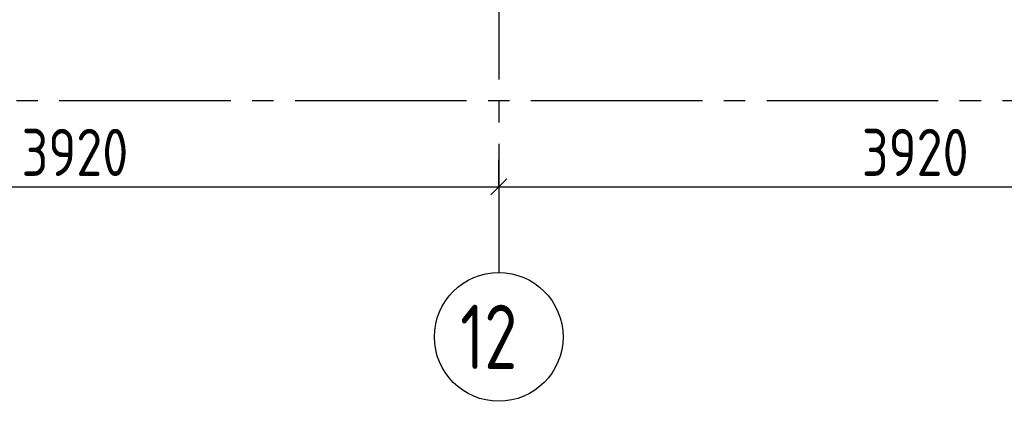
# Model space of a CAD drawing. Header units: millimetres. Extents: x 40580 to 1168286, y -220995 to 81020.
# Tile 27 of 194: x 264944 to 269537, y -113518 to -111740. Entities that reach past the tile are written whole.
import ezdxf

# ---------------------------------------------------------------- set-up
doc = ezdxf.new("R2010")
doc.units = ezdxf.units.MM
doc.linetypes.add('______5', pattern=[1100, 800, -100, 100, -100])
doc.linetypes.add('CENTER', pattern=[2, 1.25, -0.25, 0.25, -0.25])
doc.layers.add('Standard', color=7, linetype='Continuous', lineweight=25)
doc.layers.add('ОСИ', color=7, linetype='CENTER', lineweight=15)
doc.styles.add('GOST 2.304-81', font='txt')
doc.styles.add('ISOCPEUR', font='isocpeur.ttf')

msp = doc.modelspace()

# ---------------------------------------------------------------- linework, layer by layer
at = {"layer": 'Standard', "color": 251, "linetype": 'Continuous', "lineweight": -3, "true_color": 0x656565, "transparency": 33554687}
for q in [(267178.3, -112393.4), (267178.3, -112643.4), (267178.3, -112518.4)]:
    msp.add_line((267178.3, -112518.4), q, dxfattribs=at)
at = {"layer": 'Standard', "color": 7, "linetype": 'Continuous', "lineweight": 25, "transparency": 33554687}
msp.add_line((267140.8, -112555.9), (267215.8, -112480.9), dxfattribs=at)
at = {"layer": 'Standard', "color": 7, "linetype": 'Continuous', "lineweight": -3, "transparency": 33554687}
for p, q in [((263258.3, -112518.4), (267178.3, -112518.4)), ((267178.3, -112518.4), (271098.3, -112518.4))]:
    msp.add_line(p, q, dxfattribs=at)
at = {"layer": 'ОСИ', "color": 8, "linetype": '______5', "lineweight": -3, "transparency": 33554687}
for p, q in [((267178.3, -102418.4), (267178.3, -112918.4)), ((292328.3, -112118.4), (261168.3, -112118.4))]:
    msp.add_line(p, q, dxfattribs=at)
at = {"layer": 'ОСИ', "color": 7, "linetype": 'Continuous', "lineweight": -3, "transparency": 33554687}
msp.add_circle((267178.3, -113218.4), 300, dxfattribs=at)

# ---------------------------------------------------------------- texts
at = {"layer": 'Standard', "color": 7, "linetype": 'Continuous', "lineweight": 25, "transparency": 33554687, "char_height": 220, "width": 657.046, "attachment_point": 7, "style": 'GOST 2.304-81'}
for insert in [(264952.4, -112468.4), (268872.4, -112468.4)]:
    msp.add_mtext('3920', dxfattribs=dict(at, insert=insert))
at = {"layer": 'ОСИ', "color": 7, "linetype": 'Continuous', "lineweight": 25, "transparency": 33554687, "insert": (266998.3, -113368.4), "char_height": 300, "width": 472.649, "attachment_point": 7, "style": 'ISOCPEUR'}
msp.add_mtext('\\W0.75;12', dxfattribs=at)

doc.saveas('drawing.dxf')
